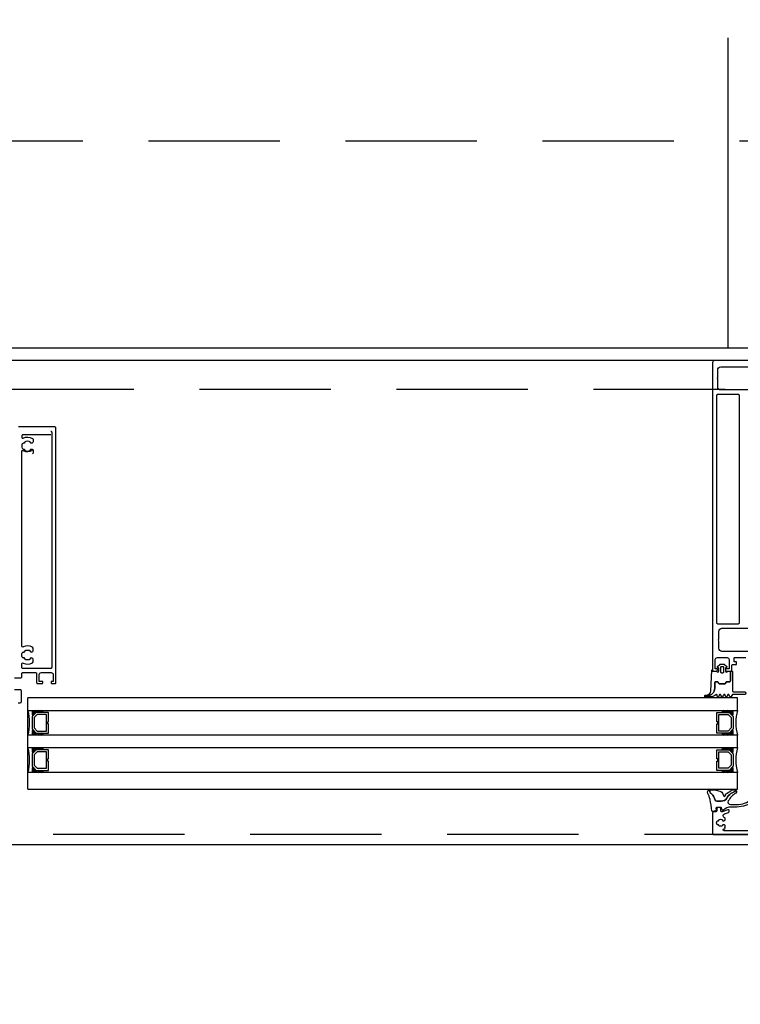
# Model space of a CAD drawing. Header units: millimetres. Extents: x 247761 to 294611, y 172579 to 236863.
# Tile 37 of 256: x 256118 to 256466, y 174538 to 175014. Entities that reach past the tile are written whole.
import ezdxf

# ---------------------------------------------------------------- set-up
doc = ezdxf.new("R2010")
doc.units = ezdxf.units.MM
doc.linetypes.add('CK_Čerchovaná 50', pattern=[6, 3, -1.5, 0, -1.5])
doc.linetypes.add('ČÁRKOVANÁ', pattern=[19.05, 12.7, -6.35])
for name, color, linetype in [('FASÁDA DETAILNÍ', 4, 'Continuous'), ('KOTY 50', 7, 'Continuous'), ('NOVA', 240, 'Continuous'), ('TENKA', 4, 'Continuous')]:
    doc.layers.add(name, color=color, linetype=linetype)
doc.styles.add('CS-ROMANS', font='romans.shx', dxfattribs={"width": 0.75, "oblique": 5})
doc.dimstyles.new('A_KÓTA_50', dxfattribs={"dimtxt": 110, "dimasz": 2, "dimexe": 100, "dimexo": 1500, "dimgap": 40, "dimtad": 1, "dimrnd": 1, "dimdsep": 46, "dimtxsty": 'CS-ROMANS', "dimblk": 'KOT_CARA20', "dimcen": 45, "dimse1": 1, "dimse2": 1, "dimclrd": 256, "dimclre": 256, "dimclrt": 256, "dimadec": 0, "dimazin": 0, "dimtfac": 1, "dimtix": 1, "dimtmove": 2, "dimatfit": 3, "dimldrblk": 'OBLIQUE', "dimfxl": 0, "dimtolj": 1, "dimarcsym": 0})

# ---------------------------------------------------------------- blocks, each defined once
blk = doc.blocks.new('284336')
for points in [[(-0.7, -9.6), (-10, -9.6, 0.414511), (-10.51, -10.11), (-10.51, -15.51, -1), (-11.69, -15.51), (-11.69, -9.6), (-12.69, -8.95, -0.668884), (-12.6, -8.23), (-11.99, -8.01, 0.766384), (-11.99, -7.21), (-12.6, -6.99, -0.76831), (-12.6, -6.23), (-11.99, -6.01, 0.766384), (-11.99, -5.21), (-12.6, -4.99, -0.76831), (-12.6, -4.23), (-11.99, -4.01, 0.766384), (-11.99, -3.21), (-12.6, -2.99, -0.877523), (-12.5, -2.22), (-12.1, -2.22, 0.698129), (-11.83, -1.5, -0.220231), (-12.89, 0.78), (-12.89, 3.45, -0.157143), (-12.82, 3.68), (-12.69, 3.42, -0.067482), (-12.48, 2.53, 0.393136), (-8.66, -1.02), (-6.1, -1.02, -0.414214), (-5.61, -1.51), (-5.61, -2.22, -0.267949), (-5.85, -2.65), (-6.35, -2.93, 0.267949), (-6.61, -3.38), (-6.61, -5.84, 0.267949), (-6.35, -6.29), (-5.85, -6.57, -0.267949), (-5.61, -7), (-5.61, -8.11, 0.414215), (-5.1, -8.62), (-0.41, -8.62), (-0.41, -9.31, -0.414212), (-0.7, -9.6)], [(-0.41, 0), (-0.41, -2, 0.990243), (-0.4, -3.02), (0.9, -3.02, 0.414214), (1.21, -2.71), (1.21, -2.61, -0.668123), (1.71, -2.4), (2.75, -3.45, -0.199004), (2.89, -3.79), (2.89, -5.43, -0.199038), (2.75, -5.77), (1.71, -6.82, -0.668191), (1.21, -6.61), (1.21, -6.51, 0.414214), (0.9, -6.2), (-0.4, -6.2, 0.990269), (-0.41, -7.22), (-0.41, -8.6), (-5.1, -8.6, -0.414215), (-5.59, -8.11), (-5.59, -7, 0.267949), (-5.84, -6.56), (-6.34, -6.27, -0.267949), (-6.59, -5.84), (-6.59, -3.38, -0.267949), (-6.34, -2.95), (-5.84, -2.66, 0.267949), (-5.59, -2.22), (-5.59, -1.51, 0.414214), (-6.1, -1), (-8.66, -1, -0.393156), (-12.46, 2.53, 0.067572), (-12.67, 3.43), (-12.8, 3.7, -0.637545), (-12.12, 3.53), (-11.92, 2.53, 0.344315), (-10.06, 0.91), (0, 0.38, -0.406913), (0.39, 0), (-0.41, 0)], [(1.7, -4.31, 0.414235), (1.2, -3.81), (-0.7, -3.81, 0.414214), (-1.2, -4.31), (-1.2, -4.91, 0.414214), (-0.7, -5.41), (1.2, -5.41, 0.414235), (1.7, -4.91), (1.7, -4.31)]]:
    blk.add_lwpolyline(points, format="xyb", close=True)
blk = doc.blocks.new('433270')
blk.add_lwpolyline([(1, 0, 0.414364), (0, -1), (0, -1.4, 0.255924), (0.23, -1.83, -0.547723), (0.23, -3.17, 0.255924), (0, -3.6), (0, -14.6, 0.414214), (0.3, -14.9), (1.2, -14.9, 0.414214), (1.7, -14.4), (1.7, -10.3, -0.414214), (2, -10), (6, -10, 0.414248), (7, -9), (7, -7.7, 0.414179), (6.5, -7.2), (5.7, -7.2, 0.414232), (5.4, -7.5), (5.4, -8.2, -0.414198), (5.1, -8.5), (2.8, -8.5, -0.414204), (1.8, -7.5), (1.8, -4.49, -0.147432), (1.97, -3.94, 0.147461), (2.4, -2.5), (2.4, -2.3, -0.414214), (2.9, -1.8), (21.87, -1.8, -0.668178), (22.22, -2.65), (22.16, -2.72, 1), (21.59, -3.29), (21.52, -3.35, 0.198912), (21.38, -3.71), (21.38, -4.05, 0.414214), (22.08, -4.75), (22.38, -4.75, 0.576988), (22.64, -4.3, -0.311246), (24.56, -4.3, 0.576988), (24.82, -4.75), (25.3, -4.75, -0.260065), (25.3, -6.65), (24.82, -6.65, 0.576988), (24.56, -7.1, -0.311246), (22.64, -7.1, 0.576988), (22.38, -6.65), (22.08, -6.65, 0.414214), (21.38, -7.35), (21.38, -7.61, 0.267949), (21.63, -8.04), (21.89, -8.2, -0.637047), (21.73, -10), (19.83, -10.7, 0.315299), (19.5, -11.17), (19.5, -11.49, 0.520567), (20.17, -11.96), (22.83, -10.99, -0.520567), (23.5, -11.46), (23.5, -12.5, 0.414062), (24, -13), (25, -13, 0.414186), (25.5, -12.5), (25.5, -11.5, -0.414182), (26, -11), (27, -11, 0.414214), (27.5, -10.5), (27.5, -0.5, 0.414214), (27, 0), (1, 0)], format="xyb", close=True)
blk = doc.blocks.new('284325')
for points in [[(0.84, -5.23, -0.560316), (0.94, -4.73), (1.94, -4.36, 0.3153), (2.14, -4.08), (2.14, -1.89, 0.451558), (1.8, -1.59), (0.9, -1.7, -0.399586), (0.57, -1.46), (0.3, -0.07, -0.415977), (0.53, 0.29, 0.024107), (6.15, 1.24, 0.076636), (8.99, 2.34, -0.577615), (10.79, 1.3), (10.02, 1.37, 0.283171), (9.08, 0.9, -0.168429), (7.07, -0.74), (5.9, -1.16, 0.315302), (5.24, -2.1), (5.24, -4.21, 0.269719), (6.76, -6.82, -0.194797), (10.18, -11.53, -0.342663), (9.17, -11.17, 0.119207), (5.43, -7.59, 0.578571), (3.63, -8.62), (3.63, -11.77, 0.176415), (6.16, -18.72, -1), (5.24, -19.49, -0.176415), (2.43, -11.77), (2.43, -8.89, 0.208286), (0.84, -5.23)], [(8.95, -6.65), (10.32, -8.78, -0.134555), (10.79, -10.63, -0.339795), (10.19, -11.53, 0.194788), (6.76, -6.81, -0.269736), (5.25, -4.21), (5.25, -2.1, -0.315302), (5.9, -1.17), (7.07, -0.74, 0.168429), (9.09, 0.89, -0.283167), (10.01, 1.36), (10.79, 1.29), (10.79, -0.74, -0.070852), (10.71, -1.3), (9.95, -3.93, -0.241839), (9.08, -4.83), (7.93, -5.22, 0.836024), (8.08, -6.19), (8.11, -6.19, -0.255349), (8.95, -6.65)]]:
    blk.add_lwpolyline(points, format="xyb", close=True)
blk = doc.blocks.new('A$C69D17D4D')
at = {"layer": 'FASÁDA DETAILNÍ'}
for p, q in [((-18190.5, 1478), (-21027.5, 1478)), ((-18179.5, 1315), (-18522.49, 1315)), ((-18522.49, 1271), (-18522.49, 1315)), ((-18179.5, 1309), (-18179.5, 1315)), ((-18522.49, 1309), (-18179.5, 1309)), ((-18179.5, 1297), (-18522.49, 1297)), ((-18179.5, 1291), (-18179.5, 1297)), ((-18522.49, 1291), (-18179.5, 1291)), ((-18179.5, 1279), (-18522.49, 1279)), ((-18179.5, 1271), (-18179.5, 1279)), ((-18522.49, 1271), (-18179.5, 1271))]:
    blk.add_line(p, q, dxfattribs=at)
for points in [[(1656, 1244), (-24924, 1244), (-24924, 24924), (1656, 24924)], [(1416, 1484), (-24684, 1484), (-24684, 24684), (1416, 24684)], [(-18512.49, 1308), (-18518.49, 1308), (-18520.49, 1306), (-18520.49, 1300), (-18518.49, 1298), (-18512.49, 1298), (-18512.49, 1302.5), (-18512.99, 1302.5), (-18512.99, 1303.5), (-18512.49, 1303.5)], [(-18513.49, 1299), (-18513.49, 1307), (-18518.08, 1307), (-18519.49, 1305.59), (-18519.49, 1300.55), (-18518.08, 1299)], [(-18189.5, 1308), (-18183.5, 1308), (-18181.5, 1306), (-18181.5, 1300), (-18183.5, 1298), (-18189.5, 1298), (-18189.5, 1302.5), (-18189, 1302.5), (-18189, 1303.5), (-18189.5, 1303.5)], [(-18188.5, 1299), (-18188.5, 1307), (-18183.91, 1307), (-18182.5, 1305.59), (-18182.5, 1300.55), (-18183.91, 1299)], [(-18512.49, 1290), (-18518.49, 1290), (-18520.49, 1288), (-18520.49, 1282), (-18518.49, 1280), (-18512.49, 1280), (-18512.49, 1284.5), (-18512.99, 1284.5), (-18512.99, 1285.5), (-18512.49, 1285.5)], [(-18189.5, 1290), (-18183.5, 1290), (-18181.5, 1288), (-18181.5, 1282), (-18183.5, 1280), (-18189.5, 1280), (-18189.5, 1284.5), (-18189, 1284.5), (-18189, 1285.5), (-18189.5, 1285.5)], [(-18513.49, 1281), (-18513.49, 1289), (-18518.08, 1289), (-18519.49, 1287.59), (-18519.49, 1282.55), (-18518.08, 1281)], [(-18188.5, 1281), (-18188.5, 1289), (-18183.91, 1289), (-18182.5, 1287.59), (-18182.5, 1282.55), (-18183.91, 1281)]]:
    blk.add_lwpolyline(points, close=True, dxfattribs=at)
at = {"layer": 'FASÁDA DETAILNÍ', "linetype": 'ČÁRKOVANÁ', "ltscale": 5}
blk.add_lwpolyline([(1651, 1249), (-24919, 1249), (-24919, 24919), (1651, 24919)], close=True, dxfattribs=at)
at = {"layer": 'FASÁDA DETAILNÍ', "color": 7, "linetype": 'ČÁRKOVANÁ', "ltscale": 5}
for points in [[(1436, 1464), (-24704, 1464), (-24704, 24704), (1436, 24704)], [(1316, 1584), (-24584, 1584), (-24584, 24584), (1316, 24584)]]:
    blk.add_lwpolyline(points, close=True, dxfattribs=at)
at = {"layer": 'FASÁDA DETAILNÍ'}
for points in [[(-18168.64, 1337.5), (-18187.01, 1337.5, -0.414214), (-18188.51, 1339), (-18188.51, 1342.5, -0.399985), (-18188.51, 1343.5), (-18188.51, 1347.2, -0.414214), (-18187.01, 1348.7), (-18168.64, 1348.7, 0.13165)], [(-18168.65, 1463.8), (-18187.51, 1463.8, -0.414232), (-18189.01, 1465.3), (-18189.01, 1469.01, -0.399985), (-18189.01, 1470.01), (-18189.01, 1473.5, -0.414232), (-18187.51, 1475), (-18168.65, 1475, 0.116937)], [(-18165, 1478), (-18190.5, 1478, 0.414214), (-18191.5, 1477), (-18191.5, 1477), (-18191.5, 1328.5, 0.414214), (-18191, 1328), (-18189.7, 1328, 0.41422), (-18189.2, 1328.5), (-18189.2, 1329), (-18190.2, 1329), (-18190.2, 1333.5, -0.414214), (-18189.2, 1334.5), (-18184.5, 1334.5, -0.414214), (-18183.5, 1333.5), (-18183.5, 1329), (-18185.2, 1329), (-18185.2, 1328.5, 0.414201), (-18184.7, 1328), (-18182.7, 1328, 0.414214), (-18182.2, 1328.5), (-18182.2, 1330.64, -0.414214), (-18181.7, 1331.14), (-18179.9, 1331.14), (-18179.9, 1332.39), (-18181.1, 1332.39), (-18181.1, 1334.2, -0.414214), (-18180.8, 1334.5), (-18175.5, 1334.5, -0.414167)], [(-18527.19, 1312.68), (-18526.19, 1312.68, 0.414214), (-18525.69, 1313.18), (-18525.69, 1318.48, 0.414214), (-18526.19, 1318.98), (-18528.99, 1318.98, -0.414214)], [(-18528.99, 1324.75), (-18525.99, 1324.75, 0.414214), (-18525.49, 1325.25), (-18525.49, 1326.75, -0.414214), (-18524.99, 1327.25), (-18518.79, 1327.25, -0.414214), (-18518.29, 1326.75), (-18518.29, 1322.41, 0.414214), (-18517.79, 1321.91), (-18515.79, 1321.91, 0.414201), (-18515.29, 1322.41), (-18515.29, 1322.91), (-18516.99, 1322.91), (-18516.99, 1326.25, -0.414214), (-18515.99, 1327.25), (-18511.29, 1327.25, -0.414214), (-18510.29, 1326.25), (-18510.29, 1322.91), (-18511.29, 1322.91), (-18511.29, 1322.41, 0.41422), (-18510.79, 1321.91), (-18509.49, 1321.91, 0.414214), (-18508.99, 1322.41), (-18508.99, 1445.42, 0.414214), (-18509.49, 1445.92), (-18526.99, 1445.92, 0.414214)], [(-18511.49, 1443.92, -0.414214), (-18510.99, 1443.42), (-18510.99, 1329.75, -0.414214), (-18511.49, 1329.25), (-18524.99, 1329.25, -0.414214), (-18525.49, 1329.75), (-18525.49, 1331.42, -0.565741), (-18524.75, 1331.86, 0.267763), (-18520.36, 1332.02, 0.258777), (-18519.89, 1332.86), (-18519.89, 1333.35, 0.414214), (-18520.89, 1334.35), (-18521, 1334.35, 0.64518), (-18521.22, 1333.85, -0.341732), (-18524.16, 1333.85, 0.64518), (-18524.38, 1334.35), (-18524.75, 1334.35, -0.298217), (-18525.21, 1334.65, -0.208712), (-18525.21, 1336.85, -0.298217), (-18524.75, 1337.15), (-18524.38, 1337.15, 0.64518), (-18524.16, 1337.65, -0.341732), (-18521.22, 1337.65, 0.64518), (-18521, 1337.15), (-18520.89, 1337.15, 0.414214), (-18519.89, 1338.15), (-18519.89, 1338.63, 0.258777), (-18520.36, 1339.48, 0.267763), (-18524.75, 1339.63, -0.565741), (-18525.49, 1340.08), (-18525.49, 1434.1, -0.565741), (-18524.75, 1434.54, 0.267763), (-18520.36, 1434.7)], [(-18511.49, 1442.17), (-18524.99, 1442.17, 0.414214), (-18525.49, 1441.67), (-18525.49, 1441.01, 0.565741), (-18524.75, 1440.57, -0.267763), (-18520.36, 1440.41, -0.258777), (-18519.89, 1439.57), (-18519.89, 1439.08, -0.414214), (-18520.89, 1438.08), (-18521, 1438.08, -0.64518), (-18521.22, 1438.58, 0.341732), (-18524.16, 1438.58, -0.64518), (-18524.38, 1438.08), (-18524.75, 1438.08, 0.298217), (-18525.21, 1437.78, 0.208712), (-18525.21, 1435.58, 0.298217), (-18524.75, 1435.28), (-18524.38, 1435.28, -0.64518), (-18524.16, 1434.78, 0.341732), (-18521.22, 1434.78, -0.64518), (-18521, 1435.28), (-18520.89, 1435.28, -0.414214), (-18519.89, 1434.28), (-18519.89, 1433.8, -0.258777), (-18520.36, 1432.95)]]:
    blk.add_lwpolyline(points, format="xyb", dxfattribs=at)
blk.add_lwpolyline([(-18189.4, 1351.2), (-18189.4, 1461.3, -0.414214), (-18188.9, 1461.8), (-18179.2, 1461.8, -0.414214), (-18178.7, 1461.3), (-18178.7, 1351.2, -0.414214), (-18179.2, 1350.7), (-18188.9, 1350.7, -0.414214), (-18189.4, 1351.2)], format="xyb", close=True, dxfattribs=at)
for centre, radius, start, end in [((-18544.39, 1303), 22.7, 344.6728, 15.3272), ((-18516.94, 1307.65), 3.55, 157.591, 202.7062), ((-18517.31, 1307.76), 2.9, 154.7048, 204.6933), ((-18517.66, 1307.93), 2.25, 151.5972, 208.4727), ((-18517.9, 1308.08), 1.71, 147.3143, 212.7051), ((-18518.06, 1308.21), 1.26, 141.5004, 218.0344), ((-18518.15, 1308.36), 0.879, 133.5036, 226.0051), ((-18518.14, 1308.5), 0.596, 123.0366, 236.9634), ((-18517.85, 1308.5), 0.596, 123.0366, 236.9634), ((-18517.56, 1308.5), 0.596, 123.0366, 236.9634), ((-18517.26, 1308.5), 0.596, 123.0366, 236.9634), ((-18516.97, 1308.5), 0.596, 123.0366, 236.9634), ((-18516.68, 1308.5), 0.596, 123.0366, 236.9634), ((-18516.39, 1308.5), 0.596, 123.0366, 236.9634), ((-18516.09, 1308.5), 0.596, 123.0366, 236.9634), ((-18515.8, 1308.5), 0.596, 123.0366, 236.9634), ((-18515.51, 1308.5), 0.596, 123.0366, 236.9634), ((-18515.22, 1308.5), 0.596, 123.0366, 236.9634), ((-18514.92, 1308.5), 0.596, 123.0366, 236.9634), ((-18514.63, 1308.5), 0.596, 123.0366, 236.9634), ((-18187.36, 1308.5), 0.596, 303.0366, 56.9634), ((-18187.07, 1308.5), 0.596, 303.0366, 56.9634), ((-18186.78, 1308.5), 0.596, 303.0366, 56.9634), ((-18186.49, 1308.5), 0.596, 303.0366, 56.9634), ((-18186.19, 1308.5), 0.596, 303.0366, 56.9634), ((-18185.9, 1308.5), 0.596, 303.0366, 56.9634), ((-18185.61, 1308.5), 0.596, 303.0366, 56.9634), ((-18185.32, 1308.5), 0.596, 303.0366, 56.9634), ((-18185.02, 1308.5), 0.596, 303.0366, 56.9634), ((-18184.73, 1308.5), 0.596, 303.0366, 56.9634), ((-18184.44, 1308.5), 0.596, 303.0366, 56.9634), ((-18184.15, 1308.5), 0.596, 303.0366, 56.9634), ((-18183.85, 1308.5), 0.596, 303.0366, 56.9634), ((-18183.84, 1308.36), 0.879, 313.9949, 46.4964), ((-18183.93, 1308.21), 1.26, 321.9656, 38.4996), ((-18184.09, 1308.08), 1.71, 327.2949, 32.6857), ((-18184.34, 1307.93), 2.25, 331.5273, 28.4028), ((-18184.68, 1307.76), 2.9, 335.3067, 25.2952), ((-18185.05, 1307.65), 3.55, 337.2938, 22.409), ((-18157.61, 1303), 22.7, 164.6728, 195.3272), ((-18516.94, 1298.35), 3.55, 157.2938, 202.409), ((-18517.31, 1298.24), 2.9, 155.3067, 205.2952), ((-18517.66, 1298.07), 2.25, 151.5273, 208.4028), ((-18517.9, 1297.92), 1.71, 147.2949, 212.6857), ((-18184.09, 1297.92), 1.71, 327.3143, 32.7051), ((-18184.34, 1298.07), 2.25, 331.5972, 28.4727), ((-18184.68, 1298.24), 2.9, 334.7048, 24.6933), ((-18185.05, 1298.35), 3.55, 337.591, 22.7062), ((-18518.06, 1297.79), 1.26, 141.9656, 218.4996), ((-18518.15, 1297.64), 0.879, 133.9949, 226.4964), ((-18518.14, 1297.5), 0.596, 123.0366, 236.9634), ((-18517.85, 1297.5), 0.596, 123.0366, 236.9634), ((-18517.56, 1297.5), 0.596, 123.0366, 236.9634), ((-18517.26, 1297.5), 0.596, 123.0366, 236.9634), ((-18516.97, 1297.5), 0.596, 123.0366, 236.9634), ((-18516.68, 1297.5), 0.596, 123.0366, 236.9634), ((-18516.39, 1297.5), 0.596, 123.0366, 236.9634), ((-18516.09, 1297.5), 0.596, 123.0366, 236.9634), ((-18515.8, 1297.5), 0.596, 123.0366, 236.9634), ((-18515.51, 1297.5), 0.596, 123.0366, 236.9634), ((-18515.22, 1297.5), 0.596, 123.0366, 236.9634), ((-18514.92, 1297.5), 0.596, 123.0366, 236.9634), ((-18514.63, 1297.5), 0.596, 123.0366, 236.9634), ((-18187.36, 1297.5), 0.596, 303.0366, 56.9634), ((-18187.07, 1297.5), 0.596, 303.0366, 56.9634), ((-18186.78, 1297.5), 0.596, 303.0366, 56.9634), ((-18186.49, 1297.5), 0.596, 303.0366, 56.9634), ((-18186.19, 1297.5), 0.596, 303.0366, 56.9634), ((-18185.9, 1297.5), 0.596, 303.0366, 56.9634), ((-18185.61, 1297.5), 0.596, 303.0366, 56.9634), ((-18185.32, 1297.5), 0.596, 303.0366, 56.9634), ((-18185.02, 1297.5), 0.596, 303.0366, 56.9634), ((-18184.73, 1297.5), 0.596, 303.0366, 56.9634), ((-18184.44, 1297.5), 0.596, 303.0366, 56.9634), ((-18184.15, 1297.5), 0.596, 303.0366, 56.9634), ((-18183.85, 1297.5), 0.596, 303.0366, 56.9634), ((-18183.84, 1297.64), 0.879, 313.5036, 46.0051), ((-18183.93, 1297.79), 1.26, 321.5004, 38.0344), ((-18544.39, 1285), 22.7, 344.6728, 15.3272), ((-18516.94, 1289.65), 3.55, 157.591, 202.7062), ((-18517.31, 1289.76), 2.9, 154.7048, 204.6933), ((-18517.66, 1289.93), 2.25, 151.5972, 208.4727), ((-18517.9, 1290.08), 1.71, 147.3143, 212.7051), ((-18518.06, 1290.21), 1.26, 141.5004, 218.0344), ((-18518.15, 1290.36), 0.879, 133.5036, 226.0051), ((-18518.14, 1290.5), 0.596, 123.0366, 236.9634), ((-18517.85, 1290.5), 0.596, 123.0366, 236.9634), ((-18517.56, 1290.5), 0.596, 123.0366, 236.9634), ((-18517.26, 1290.5), 0.596, 123.0366, 236.9634), ((-18516.97, 1290.5), 0.596, 123.0366, 236.9634), ((-18516.68, 1290.5), 0.596, 123.0366, 236.9634), ((-18516.39, 1290.5), 0.596, 123.0366, 236.9634), ((-18516.09, 1290.5), 0.596, 123.0366, 236.9634), ((-18515.8, 1290.5), 0.596, 123.0366, 236.9634), ((-18515.51, 1290.5), 0.596, 123.0366, 236.9634), ((-18515.22, 1290.5), 0.596, 123.0366, 236.9634), ((-18514.92, 1290.5), 0.596, 123.0366, 236.9634), ((-18514.63, 1290.5), 0.596, 123.0366, 236.9634), ((-18187.36, 1290.5), 0.596, 303.0366, 56.9634), ((-18187.07, 1290.5), 0.596, 303.0366, 56.9634), ((-18186.78, 1290.5), 0.596, 303.0366, 56.9634), ((-18186.49, 1290.5), 0.596, 303.0366, 56.9634), ((-18186.19, 1290.5), 0.596, 303.0366, 56.9634), ((-18185.9, 1290.5), 0.596, 303.0366, 56.9634), ((-18185.61, 1290.5), 0.596, 303.0366, 56.9634), ((-18185.32, 1290.5), 0.596, 303.0366, 56.9634), ((-18185.02, 1290.5), 0.596, 303.0366, 56.9634), ((-18184.73, 1290.5), 0.596, 303.0366, 56.9634), ((-18184.44, 1290.5), 0.596, 303.0366, 56.9634), ((-18184.15, 1290.5), 0.596, 303.0366, 56.9634), ((-18183.85, 1290.5), 0.596, 303.0366, 56.9634), ((-18183.84, 1290.36), 0.879, 313.9949, 46.4964), ((-18183.93, 1290.21), 1.26, 321.9656, 38.4996), ((-18184.09, 1290.08), 1.71, 327.2949, 32.6857), ((-18184.34, 1289.93), 2.25, 331.5273, 28.4028), ((-18184.68, 1289.76), 2.9, 335.3067, 25.2952), ((-18185.05, 1289.65), 3.55, 337.2938, 22.409), ((-18157.61, 1285), 22.7, 164.6728, 195.3272), ((-18516.94, 1280.35), 3.55, 157.2938, 202.409), ((-18517.31, 1280.24), 2.9, 155.3067, 205.2952), ((-18517.66, 1280.07), 2.25, 151.5273, 208.4028), ((-18517.9, 1279.92), 1.71, 147.2949, 212.6857), ((-18518.06, 1279.79), 1.26, 141.9656, 218.4996), ((-18518.15, 1279.64), 0.879, 133.9949, 226.4964), ((-18518.14, 1279.5), 0.596, 123.0366, 236.9634), ((-18517.85, 1279.5), 0.596, 123.0366, 236.9634), ((-18517.56, 1279.5), 0.596, 123.0366, 236.9634), ((-18517.26, 1279.5), 0.596, 123.0366, 236.9634), ((-18516.97, 1279.5), 0.596, 123.0366, 236.9634), ((-18516.68, 1279.5), 0.596, 123.0366, 236.9634), ((-18516.39, 1279.5), 0.596, 123.0366, 236.9634), ((-18516.09, 1279.5), 0.596, 123.0366, 236.9634), ((-18515.8, 1279.5), 0.596, 123.0366, 236.9634), ((-18515.51, 1279.5), 0.596, 123.0366, 236.9634), ((-18515.22, 1279.5), 0.596, 123.0366, 236.9634), ((-18514.92, 1279.5), 0.596, 123.0366, 236.9634), ((-18514.63, 1279.5), 0.596, 123.0366, 236.9634), ((-18187.36, 1279.5), 0.596, 303.0366, 56.9634), ((-18187.07, 1279.5), 0.596, 303.0366, 56.9634), ((-18186.78, 1279.5), 0.596, 303.0366, 56.9634), ((-18186.49, 1279.5), 0.596, 303.0366, 56.9634), ((-18186.19, 1279.5), 0.596, 303.0366, 56.9634), ((-18185.9, 1279.5), 0.596, 303.0366, 56.9634), ((-18185.61, 1279.5), 0.596, 303.0366, 56.9634), ((-18185.32, 1279.5), 0.596, 303.0366, 56.9634), ((-18185.02, 1279.5), 0.596, 303.0366, 56.9634), ((-18184.73, 1279.5), 0.596, 303.0366, 56.9634), ((-18184.44, 1279.5), 0.596, 303.0366, 56.9634), ((-18184.15, 1279.5), 0.596, 303.0366, 56.9634), ((-18183.85, 1279.5), 0.596, 303.0366, 56.9634), ((-18183.84, 1279.64), 0.879, 313.5036, 46.0051), ((-18183.93, 1279.79), 1.26, 321.5004, 38.0344), ((-18184.09, 1279.92), 1.71, 327.3143, 32.7051), ((-18184.34, 1280.07), 2.25, 331.5972, 28.4727), ((-18184.68, 1280.24), 2.9, 334.7048, 24.6933), ((-18185.05, 1280.35), 3.55, 337.591, 22.7062)]:
    blk.add_arc(centre, radius, start, end, dxfattribs=at)
for name, p, rotation in [('284336', (-18191.5, 1328.41), 90), ('284325', (-18191.5, 1259.86), 90), ('433270', (-18164, 1249), 180)]:
    blk.add_blockref(name, p, dxfattribs=dict(at, rotation=rotation))
blk = doc.blocks.new('KOT_CARA20')
for p, q in [((0, 20), (0, -20)), ((0, 0), (14.14, 14.14)), ((0, 0), (-14.14, -14.14))]:
    blk.add_line(p, q)
blk = doc.blocks.new('*D33')
at = {"layer": 'Defpoints', "color": 0, "ltscale": 5, "transparency": 16777216}
for p in [(249720.52, 174615.26), (276300.52, 174615.26), (276300.52, 172618.77)]:
    blk.add_point(p, dxfattribs=at)
at = {"layer": 'KOTY 50', "lineweight": -2, "ltscale": 5, "transparency": 16777216}
blk.add_line((249722.52, 172618.77), (276298.52, 172618.77), dxfattribs=at)
at = {"layer": 'KOTY 50', "lineweight": -2, "ltscale": 5, "transparency": 16777216, "xscale": 2, "yscale": 2, "zscale": 2, "rotation": 180}
blk.add_blockref('KOT_CARA20', (249720.52, 172618.77), dxfattribs=at)
at = {"layer": 'KOTY 50', "lineweight": -2, "ltscale": 5, "transparency": 16777216, "xscale": 2, "yscale": 2, "zscale": 2}
blk.add_blockref('KOT_CARA20', (276300.52, 172618.77), dxfattribs=at)
at = {"layer": 'KOTY 50', "ltscale": 5, "transparency": 16777216, "insert": (263010.52, 172713.77), "char_height": 110, "attachment_point": 5, "style": 'CS-ROMANS'}
blk.add_mtext('\\A1;26580', dxfattribs=at)
blk = doc.blocks.new('_OBLIQUE')
at = {"color": 0, "linetype": 'ByBlock', "ltscale": 15}
blk.add_line((-0.5, -0.5), (0.5, 0.5), dxfattribs=at)

msp = doc.modelspace()

# ---------------------------------------------------------------- linework, layer by layer
at = {"layer": 'TENKA', "linetype": 'CK_Čerchovaná 50', "ltscale": 50}
msp.add_line((256460.517, 174855.259), (256460.517, 198055.259), dxfattribs=at)

# ---------------------------------------------------------------- block references
at = {"layer": 'NOVA', "ltscale": 300}
msp.add_blockref('A$C69D17D4D', (274644.517, 173371.259), dxfattribs=at)

# ---------------------------------------------------------------- dimensions: what is measured, and where the dimension line sits
at = {"layer": 'KOTY 50', "ltscale": 5}
dim = msp.add_linear_dim(base=(276300.517, 172618.774), p1=(249720.517, 174615.259), p2=(276300.517, 174615.259), dimstyle='A_KÓTA_50', dxfattribs=at)
dim.commit()
dim.dimension.update_dxf_attribs({"geometry": '*D33', "text_midpoint": (263010.517, 172713.774)})

doc.saveas('drawing.dxf')
